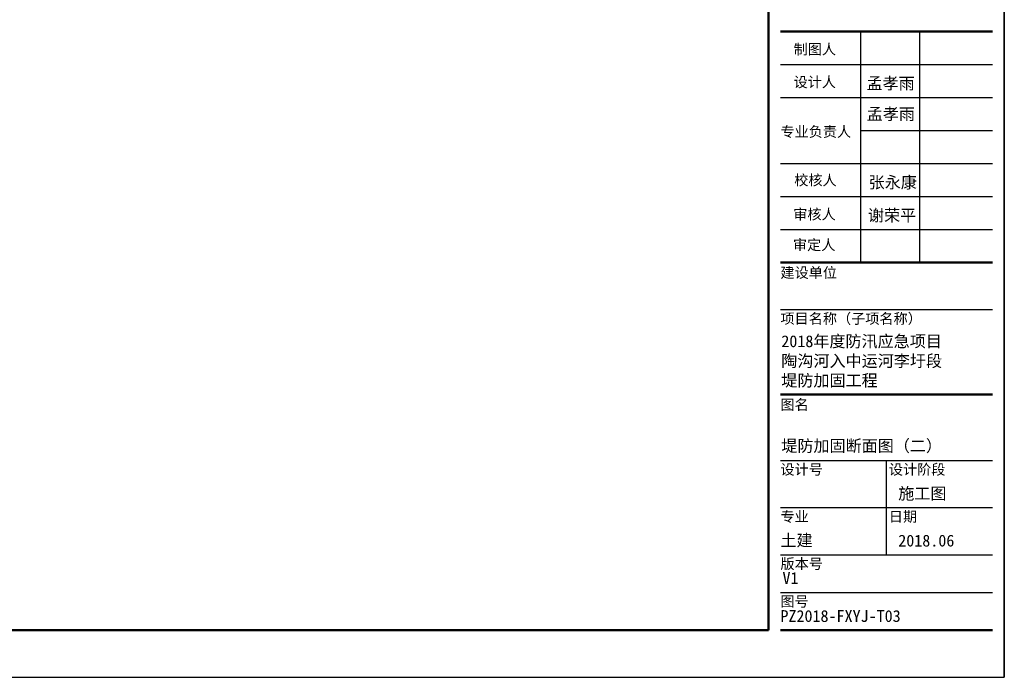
# Model space of a CAD drawing. Extents: x 475446 to 490894, y 3788879 to 3821323.
# Tile 28 of 75: x 484558 to 484767, y 3817959 to 3818099. Entities that reach past the tile are written whole.
import ezdxf
from ezdxf.enums import TextEntityAlignment as Align

# ---------------------------------------------------------------- set-up
doc = ezdxf.new("R2010")
doc.units = 0
doc.header["$LTSCALE"] = 0.5
doc.layers.get('0').update_dxf_attribs({"linetype": 'CONTINUOUS'})
doc.layers.add('TK-PUBLIC', color=7, linetype='CONTINUOUS')
doc.styles.add('新标识1', font='simhei_0.ttf')
doc.styles.add('新标识3', font='NSimSun.ttf')

# ---------------------------------------------------------------- blocks, each defined once
blk = doc.blocks.new('03')
for p, q in [((485320.67, 3817559.21), (485320.67, 3817436.71)), ((485351.92, 3817559.21), (485351.92, 3817436.71))]:
    blk.add_line(p, q)
at = {"layer": 'TK-PUBLIC', "color": 3}
for p, q in [((485396.92, 3817216.71), (485396.92, 3817959.21)), ((485396.92, 3817959.21), (485396.92, 3817216.71)), ((484346.92, 3817216.71), (485396.92, 3817216.71))]:
    blk.add_line(p, q, dxfattribs=at)
at = {"layer": 'TK-PUBLIC', "color": 5, "lineweight": 50}
for p, q in [((485271.92, 3817241.71), (485271.92, 3817934.21)), ((484409.42, 3817241.71), (485271.92, 3817241.71))]:
    blk.add_line(p, q, dxfattribs=at)
at = {"layer": 'TK-PUBLIC'}
for p, q in [((485278.17, 3817541.71), (485390.67, 3817541.71)), ((485278.17, 3817524.21), (485390.67, 3817524.21)), ((485320.67, 3817506.71), (485390.67, 3817506.71)), ((485278.17, 3817489.21), (485390.67, 3817489.21)), ((485278.17, 3817471.71), (485390.67, 3817471.71)), ((485278.17, 3817454.21), (485390.67, 3817454.21)), ((485278.17, 3817411.71), (485390.67, 3817411.71)), ((485278.17, 3817331.71), (485390.67, 3817331.71)), ((485334.42, 3817281.71), (485334.42, 3817331.71)), ((485278.17, 3817306.71), (485390.67, 3817306.71)), ((485278.17, 3817281.71), (485390.67, 3817281.71)), ((485278.17, 3817261.71), (485390.67, 3817261.71))]:
    blk.add_line(p, q, dxfattribs=at)
at = {"layer": 'TK-PUBLIC', "const_width": 1.25}
for points in [[(485278.17, 3817559.21), (485390.67, 3817559.21)], [(485278.17, 3817436.71), (485390.67, 3817436.71)], [(485278.17, 3817366.71), (485390.67, 3817366.71)], [(485278.17, 3817241.71), (485390.67, 3817241.71)]]:
    blk.add_lwpolyline(points, dxfattribs=at)
at = {"layer": 'TK-PUBLIC', "style": '新标识1'}
for s, p in [('制图人', (485285.15, 3817547.06)), ('设计人', (485285.15, 3817529.64)), ('专业负责人', (485278.17, 3817503.34)), ('校核人', (485285.48, 3817477.62)), ('审核人', (485284.97, 3817459.56)), ('审定人', (485284.81, 3817443.31)), ('建设单位', (485278.17, 3817428.58)), ('项目名称（子项名称）', (485278.17, 3817404.21)), ('图名', (485278.17, 3817358.58)), ('设计号', (485278.17, 3817324.21)), ('设计阶段', (485335.67, 3817324.21)), ('专业', (485278.17, 3817299.21)), ('日期', (485335.67, 3817299.21)), ('版本号', (485278.17, 3817274.21)), ('图号', (485278.17, 3817254.21))]:
    blk.add_text(s, height=5.5, dxfattribs=at).set_placement(p)
at = {"layer": 'TK-PUBLIC', "color": 111, "style": '新标识3'}
for s, p in [('孟孝雨', (485323.82, 3817526.71)), ('孟孝雨', (485323.95, 3817510.46)), ('张永康', (485324.97, 3817474.21)), ('谢荣平', (485324.62, 3817456.71)), ('2018年度防汛应急项目', (485278.63, 3817389.94)), ('陶沟河入中运河李圩段', (485278.63, 3817379.51)), ('堤防加固工程', (485278.63, 3817369.16)), ('堤防加固断面图（二）', (485278.63, 3817334.46)), ('施工图', (485340.67, 3817309.21)), ('土建', (485278.17, 3817284.33)), ('2018.06', (485340.67, 3817284.21)), ('V1', (485279.25, 3817264.38)), ('PZ2018-FXYJ-T03', (485278.17, 3817244.21))]:
    blk.add_text(s, height=6.25, dxfattribs=at).set_placement(p, align=Align.BOTTOM_LEFT)

msp = doc.modelspace()

# ---------------------------------------------------------------- block references
at = {"color": 3, "linetype": 'Continuous', "xscale": 0.4000000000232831, "yscale": 0.3999999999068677, "zscale": 0.4}
msp.add_blockref('03', (290608.15, 2291072.52), dxfattribs=at)

doc.saveas('drawing.dxf')
